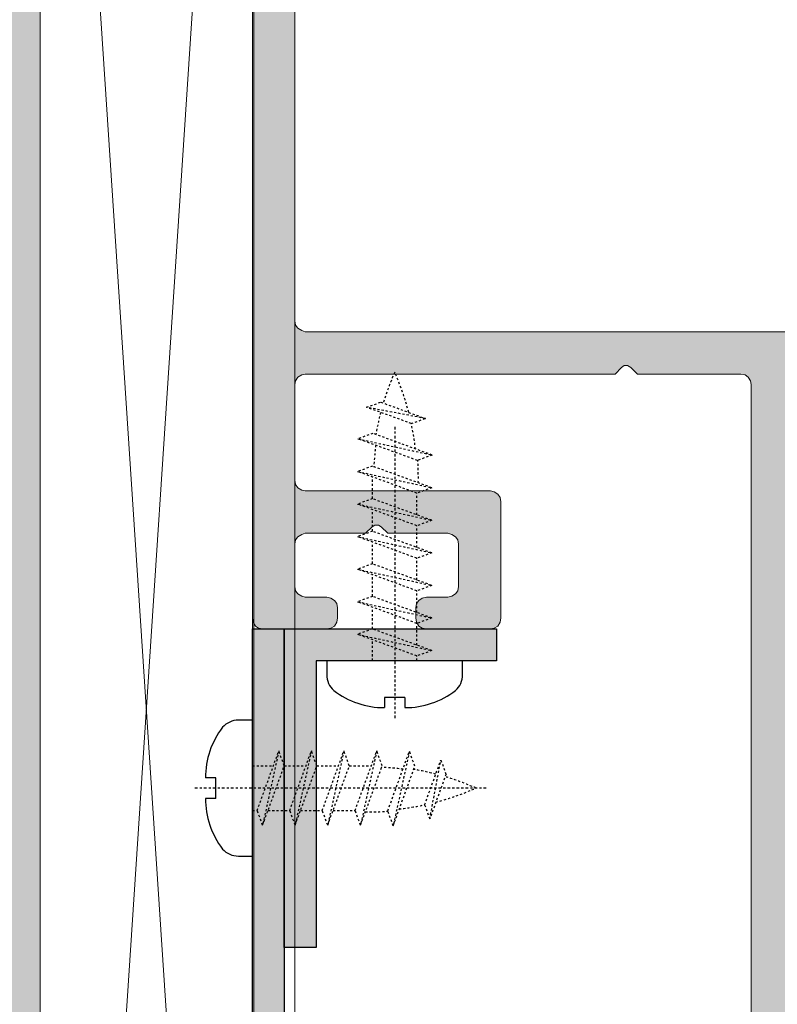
# Model space of a CAD drawing. Header units: millimetres. Extents: x -226731 to 126254, y -16359 to 60195.
# Tile 109 of 256: x -159010 to -158974, y 10585 to 10631. Entities that reach past the tile are written whole.
import ezdxf

# ---------------------------------------------------------------- set-up
doc = ezdxf.new("R2010")
doc.units = ezdxf.units.MM
doc.header["$LTSCALE"] = 0.1
doc.header["$MEASUREMENT"] = 0
doc.linetypes.add('CENTER', pattern=[2, 1.25, -0.25, 0.25, -0.25])
doc.linetypes.add('HIDDEN', pattern=[0.375, 0.25, -0.125])
for name, color, linetype, lineweight in [('01. Aluminium (Main Structure)', 6, 'Continuous', 5), ('0_CCE_ FF_SIDE WALL SPRINKLER', 6, 'Continuous', 0), ('1. Profile', 6, 'Continuous', 30), ('3_Hatch', 8, 'Continuous', 0), ('COLUMN', 5, 'Continuous', 0), ('PLY', 8, 'Continuous', 0), ('SPRINKLER COVERAGE AREA', 1, 'Continuous', 9)]:
    doc.layers.add(name, color=color, linetype=linetype, lineweight=lineweight)
for name, color, linetype in [('CENTER LINE', 8, 'CENTER'), ('FIRE FIGHTING SERVICES', 5, 'Continuous'), ('HARDWARES', 7, 'Continuous')]:
    doc.layers.add(name, color=color, linetype=linetype)
doc.layers.add('Glass in Section', color=7, linetype='Continuous', true_color=0x3affff)

# ---------------------------------------------------------------- blocks, each defined once
blk = doc.blocks.new('*U425')
at = {"layer": '3_Hatch'}
h = blk.add_hatch(color=8, dxfattribs=at)
h.dxf.hatch_style = 1
h.paths.add_polyline_path([(-4.223506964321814, 77.47590982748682), (-3.912497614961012, 77.78691917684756), (-3.912497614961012, 81.75436177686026), (-4.498231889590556, 82.77861923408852), (-4.498231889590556, 116.9740971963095), (-4.461947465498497, 117.1565560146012), (-4.352057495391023, 117.3213909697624), (-4.205883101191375, 117.4312809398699), (-4.004763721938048, 117.467565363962), (4.004763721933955, 117.467565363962), (4.188259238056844, 117.4312809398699), (4.35205749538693, 117.3213909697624), (4.461947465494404, 117.1565560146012), (4.516892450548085, 116.9740971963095), (4.516892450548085, 82.77861923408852), (3.894873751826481, 81.75436177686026), (3.894873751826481, 77.78691917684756), (4.205883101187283, 77.47590982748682), (4.297112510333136, 77.32973543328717), (4.297112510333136, 77.18356103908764), (4.205883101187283, 77.03738664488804), (3.894873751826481, 76.74400115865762), (3.894873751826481, 72.77655855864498), (4.516892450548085, 71.75230110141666), (4.516892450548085, 65.75396745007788), (4.461947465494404, 65.57150863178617), (4.35205749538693, 65.40667367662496), (4.188259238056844, 65.29678370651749), (4.004763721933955, 65.26049928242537), (-4.004763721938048, 65.26049928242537), (-4.205883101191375, 65.29678370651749), (-4.352057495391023, 65.40667367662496), (-4.461947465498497, 65.57150863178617), (-4.498231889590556, 65.75396745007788), (-4.498231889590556, 71.75230110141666), (-3.912497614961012, 72.77655855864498), (-3.912497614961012, 76.74400115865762), (-4.223506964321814, 77.03738664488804), (-4.278451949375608, 77.18356103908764), (-4.278451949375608, 77.32973543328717)], flags=16)
h.paths.add_polyline_path([(10.03938179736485, 65.44399479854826), (9.984436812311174, 65.26049928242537), (9.965776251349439, 65.07804046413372), (9.856922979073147, 64.91320550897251), (9.692088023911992, 64.80331553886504), (9.509629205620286, 64.76703111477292), (7.003930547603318, 64.76703111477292), (6.821471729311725, 64.80331553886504), (6.637976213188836, 64.91320550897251), (6.528086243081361, 65.07804046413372), (6.510462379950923, 65.26049928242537), (6.510462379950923, 116.9740971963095), (6.528086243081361, 117.1565560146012), (6.637976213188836, 117.3213909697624), (6.821471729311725, 117.4312809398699), (7.003930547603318, 117.467565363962), (11.88677733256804, 117.467565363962), (12.17912612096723, 117.7785747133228), (12.32530051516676, 117.8698041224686), (12.47147490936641, 117.8698041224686), (12.59898874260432, 117.7785747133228), (12.92865865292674, 117.467565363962), (27.50255676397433, 117.467565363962), (27.68605228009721, 117.4312809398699), (27.86851109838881, 117.3213909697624), (27.95974050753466, 117.1565560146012), (27.99602493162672, 116.9740971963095), (27.99602493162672, 112.475865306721), (27.95974050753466, 112.2747459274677), (27.86851109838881, 112.1099109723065), (27.68605228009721, 112.000021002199), (27.50255676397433, 111.9637365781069), (18.81710233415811, 111.9637365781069), (18.61598295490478, 111.9274521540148), (18.45114799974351, 111.8175621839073), (18.34125802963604, 111.6527272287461), (18.30497360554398, 111.4516078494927), (18.30497360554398, 105.9840634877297), (18.34125802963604, 105.7829441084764), (18.45114799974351, 105.6004852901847), (18.61598295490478, 105.5082191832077), (18.81710233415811, 105.4719347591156), (21.79760859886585, 105.4719347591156), (21.99872797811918, 105.5082191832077), (22.16356293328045, 105.6004852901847), (22.27241620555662, 105.7829441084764), (22.29107676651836, 105.9840634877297), (22.29107676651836, 106.4599077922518), (22.27241620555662, 106.6610271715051), (22.16356293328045, 106.8072015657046), (21.99872797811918, 106.9170915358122), (21.79760859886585, 106.9709998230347), (20.80963556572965, 106.9709998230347), (20.60851618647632, 107.008320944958), (20.46234179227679, 107.1182109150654), (20.35245182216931, 107.264385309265), (20.29750683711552, 107.4655046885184), (20.29750683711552, 109.45803792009), (20.35245182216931, 109.6591572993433), (20.46234179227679, 109.8053316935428), (20.60851618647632, 109.9152216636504), (20.80963556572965, 109.9701666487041), (23.64396743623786, 109.9701666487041), (23.93735292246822, 110.2811759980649), (24.08352731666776, 110.3547815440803), (24.2297017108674, 110.3547815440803), (24.35721554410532, 110.2811759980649), (24.68688545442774, 109.9701666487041), (27.50255676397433, 109.9701666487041), (27.68605228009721, 109.9152216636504), (27.86851109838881, 109.8053316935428), (27.95974050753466, 109.6591572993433), (27.99602493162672, 109.45803792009), (27.99602493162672, 107.4655046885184), (27.95974050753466, 107.264385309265), (27.86851109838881, 107.1182109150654), (27.68605228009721, 107.008320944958), (27.50255676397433, 106.9709998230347), (26.51562042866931, 106.9709998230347), (26.31450104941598, 106.9170915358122), (26.16832665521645, 106.8072015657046), (26.05843668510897, 106.6610271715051), (26.00349170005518, 106.4599077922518), (26.00349170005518, 105.9840634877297), (26.05843668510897, 105.7829441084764), (26.16832665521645, 105.6004852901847), (26.31450104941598, 105.5082191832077), (26.51562042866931, 105.4719347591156), (29.51375055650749, 105.4719347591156), (29.69724607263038, 105.5082191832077), (29.86208102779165, 105.6004852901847), (29.97093430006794, 105.7829441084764), (29.98959486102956, 105.9840634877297), (29.97093430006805, 200.4655619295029), (29.86208102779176, 200.6490574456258), (29.77966355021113, 200.7040024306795), (29.69724607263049, 200.7589474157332), (29.60549831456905, 200.7677593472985), (29.5137505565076, 200.7765712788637), (-29.51375055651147, 200.7765712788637), (-29.7148699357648, 200.7589474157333), (-29.86104432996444, 200.6490574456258), (-29.97093430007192, 200.4655619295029), (-30.00721872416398, 200.3017636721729), (-30.00721872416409, 105.9840634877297), (-29.97093430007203, 105.7829441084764), (-29.86104432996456, 105.6004852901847), (-29.71486993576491, 105.5082191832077), (-29.51375055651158, 105.4719347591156), (-26.4959231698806, 105.4719347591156), (-26.31346435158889, 105.5082191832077), (-26.14862939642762, 105.6004852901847), (-26.03873942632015, 105.7829441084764), (-26.00245500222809, 105.9840634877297), (-26.00245500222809, 106.4599077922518), (-26.03873942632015, 106.6610271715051), (-26.14862939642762, 106.8072015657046), (-26.31346435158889, 106.9170915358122), (-26.4959231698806, 106.9709998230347), (-27.52018062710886, 106.9709998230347), (-27.68501558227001, 107.008320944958), (-27.86747440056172, 107.1182109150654), (-27.97736437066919, 107.264385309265), (-28.01364879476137, 107.4655046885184), (-28.01364879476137, 109.45803792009), (-27.97736437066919, 109.6591572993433), (-27.86747440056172, 109.8053316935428), (-27.68501558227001, 109.9152216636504), (-27.52018062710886, 109.9701666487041), (-24.68584875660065, 109.9701666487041), (-24.37483940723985, 110.2811759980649), (-24.24732557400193, 110.3547815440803), (-24.06383005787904, 110.3547815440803), (-23.93631622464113, 110.2811759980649), (-23.62530687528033, 109.9701666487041), (-20.80963556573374, 109.9701666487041), (-20.60851618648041, 109.9152216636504), (-20.44368123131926, 109.8053316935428), (-20.33379126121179, 109.6591572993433), (-20.29750683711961, 109.45803792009), (-20.29750683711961, 107.4655046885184), (-20.33379126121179, 107.264385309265), (-20.44368123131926, 107.1182109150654), (-20.60851618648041, 107.008320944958), (-20.80963556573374, 106.9709998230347), (-21.81523246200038, 106.9709998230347), (-22.01635184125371, 106.9170915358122), (-22.16252623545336, 106.8072015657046), (-22.27241620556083, 106.6610271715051), (-22.30870062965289, 106.4599077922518), (-22.30870062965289, 105.9840634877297), (-22.27241620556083, 105.7829441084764), (-22.16252623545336, 105.6004852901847), (-22.01635184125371, 105.5082191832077), (-21.81523246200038, 105.4719347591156), (-18.79740507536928, 105.4719347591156), (-18.61494625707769, 105.5082191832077), (-18.45011130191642, 105.6004852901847), (-18.34125802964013, 105.7829441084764), (-18.30393690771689, 105.9840634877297), (-18.30393690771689, 111.4516078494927), (-18.34125802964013, 111.6527272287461), (-18.45011130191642, 111.8175621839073), (-18.61494625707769, 111.9274521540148), (-18.79740507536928, 111.9637365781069), (-27.52018062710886, 111.9637365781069), (-27.68501558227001, 112.000021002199), (-27.86747440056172, 112.1099109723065), (-27.97736437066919, 112.2747459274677), (-28.01364879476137, 112.475865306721), (-28.01364879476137, 116.9740971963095), (-27.97736437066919, 117.1565560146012), (-27.86747440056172, 117.3213909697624), (-27.68501558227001, 117.4312809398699), (-27.52018062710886, 117.467565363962), (-12.92762195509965, 117.467565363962), (-12.61764930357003, 117.7785747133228), (-12.48909877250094, 117.8698041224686), (-12.3429243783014, 117.8698041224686), (-12.17808942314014, 117.7785747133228), (-11.86708007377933, 117.467565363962), (-7.002893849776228, 117.467565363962), (-6.801774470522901, 117.4312809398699), (-6.655600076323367, 117.3213909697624), (-6.545710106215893, 117.1565560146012), (-6.509425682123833, 116.9740971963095), (-6.509425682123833, 65.26049928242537), (-6.545710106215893, 65.07804046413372), (-6.655600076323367, 64.91320550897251), (-6.801774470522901, 64.80331553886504), (-7.002893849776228, 64.76703111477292), (-9.508592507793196, 64.76703111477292), (-9.709711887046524, 64.80331553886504), (-9.855886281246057, 64.91320550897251), (-9.965776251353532, 65.07804046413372), (-10.0020606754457, 65.26049928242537), (-10.03834509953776, 65.44399479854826), (-10.14823506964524, 65.62645361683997), (-10.31307002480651, 65.73634358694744), (-10.4955288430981, 65.75396745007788), (-11.50216243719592, 65.75396745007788), (-11.70328181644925, 65.73634358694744), (-11.8494562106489, 65.62645361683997), (-11.95934618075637, 65.44399479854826), (-12.01325446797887, 65.26049928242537), (-12.01325446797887, 63.24930548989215), (-11.95934618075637, 63.06580997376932), (-11.8494562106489, 62.90201171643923), (-11.70328181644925, 62.79212174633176), (-11.50216243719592, 62.77346118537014), (-0.5297525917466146, 62.77346118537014), (-0.201119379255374, 63.06580997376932), (-0.07256884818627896, 63.13941551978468), (0.07360554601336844, 63.13941551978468), (0.2197799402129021, 63.06580997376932), (0.5121287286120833, 62.77346118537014), (11.50216243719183, 62.77346118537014), (11.68565795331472, 62.79212174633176), (11.8494562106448, 62.90201171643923), (11.95934618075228, 63.06580997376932), (12.01429116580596, 63.24930548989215), (12.01429116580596, 65.26049928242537), (11.95934618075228, 65.44399479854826), (11.8494562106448, 65.62645361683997), (11.68565795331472, 65.73634358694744), (11.50216243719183, 65.75396745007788), (10.4965655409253, 65.75396745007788), (10.29544616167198, 65.73634358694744), (10.14927176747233, 65.62645361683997)])
h.paths.add_polyline_path([(27.99602493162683, 197.2839362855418), (27.95974050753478, 197.4674318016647), (27.86851109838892, 197.6498906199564), (27.68605228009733, 197.7597805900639), (27.50255676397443, 197.7960650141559), (-27.52018062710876, 197.796065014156), (-27.6850155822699, 197.7597805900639), (-27.8674744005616, 197.6498906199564), (-27.97736437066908, 197.4674318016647), (-28.01364879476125, 197.2839362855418), (-28.01364879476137, 119.9732640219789), (-27.97736437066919, 119.7721446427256), (-27.86747440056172, 119.625970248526), (-27.68501558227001, 119.5160802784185), (-27.52018062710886, 119.4611352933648), (27.50255676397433, 119.4611352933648), (27.68605228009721, 119.5160802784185), (27.86851109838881, 119.625970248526), (27.95974050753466, 119.7721446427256), (27.99602493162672, 119.9732640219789)], flags=16)
h = blk.add_hatch(color=8, dxfattribs=at)
h.dxf.hatch_style = 1
edge = h.paths.add_edge_path()
edge.add_line((-28.50721872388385, 105.4719347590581), (-28.50721872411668, 2.999999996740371))
edge.add_arc((-27.00721872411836, 2.999999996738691), 1.49999999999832, 180, 270.0000000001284)
edge.add_line((-27.00721872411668, 1.499999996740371), (-10.48276726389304, 1.499999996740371))
edge.add_arc((-10.48276726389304, 2.999999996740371), 1.5, 270, 360)
edge.add_line((-8.982767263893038, 2.999999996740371), (-8.982767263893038, 59.77346118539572))
edge.add_arc((-5.982767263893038, 59.77346118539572), 3, 90, 180, ccw=False)
edge.add_line((-5.982767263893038, 62.77346118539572), (7.482767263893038, 62.77346118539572))
edge.add_line((7.482767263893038, 62.77346118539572), (7.482767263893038, 61.27346118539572))
edge.add_line((7.482767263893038, 61.27346118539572), (-5.982767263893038, 61.27346118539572))
edge.add_arc((-5.982767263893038, 59.77346118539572), 1.5, 90, 180)
edge.add_line((-7.482767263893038, 59.77346118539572), (-7.482767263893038, 2.999999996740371))
edge.add_arc((-10.48276726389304, 2.999999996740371), 3, 270, 360, ccw=False)
edge.add_line((-10.48276726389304, -3.259629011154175e-09), (-27.00721872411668, -3.259629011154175e-09))
edge.add_arc((-27.00721872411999, 2.99999999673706), 2.999999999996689, 179.9999999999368, 270.0000000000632, ccw=False)
edge.add_line((-30.00721872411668, 2.999999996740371), (-30.00721872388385, 105.4719347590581))
edge.add_line((-30.00721872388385, 105.4719347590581), (-28.50721872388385, 105.4719347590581))
h = blk.add_hatch(color=8, dxfattribs=at)
h.dxf.hatch_style = 1
h.paths.add_polyline_path([(-28.50721872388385, 90.47193475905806), (-28.50721872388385, 105.4719347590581), (-18.50721872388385, 105.4719347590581), (-18.50721872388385, 103.9719347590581), (-27.00721872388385, 103.9719347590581), (-27.00721872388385, 90.47193475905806)])
at = {"layer": '01. Aluminium (Main Structure)', "color": 8, "linetype": 'ByBlock'}
for p, q in [((-30.00721872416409, 105.9840634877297), (-30.00721872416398, 200.3017636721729)), ((-28.01364879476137, 119.9732640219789), (-28.01364879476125, 197.2839362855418)), ((-27.97736437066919, 119.7721446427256), (-28.01364879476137, 119.9732640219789)), ((-27.86747440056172, 119.625970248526), (-27.97736437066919, 119.7721446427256)), ((-27.68501558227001, 119.5160802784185), (-27.86747440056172, 119.625970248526)), ((-27.52018062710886, 119.4611352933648), (-27.68501558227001, 119.5160802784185)), ((27.50255676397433, 119.4611352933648), (-27.52018062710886, 119.4611352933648)), ((-12.92762195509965, 117.467565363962), (-12.61764930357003, 117.7785747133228)), ((-12.61764930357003, 117.7785747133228), (-12.48909877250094, 117.8698041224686)), ((-12.48909877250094, 117.8698041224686), (-12.3429243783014, 117.8698041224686)), ((-12.3429243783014, 117.8698041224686), (-12.17808942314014, 117.7785747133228)), ((-12.17808942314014, 117.7785747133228), (-11.86708007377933, 117.467565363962)), ((-27.97736437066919, 117.1565560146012), (-27.86747440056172, 117.3213909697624)), ((-27.86747440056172, 117.3213909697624), (-27.68501558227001, 117.4312809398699)), ((-27.68501558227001, 117.4312809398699), (-27.52018062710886, 117.467565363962)), ((-27.52018062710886, 117.467565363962), (-12.92762195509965, 117.467565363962)), ((-11.86708007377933, 117.467565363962), (-7.002893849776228, 117.467565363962)), ((-7.002893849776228, 117.467565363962), (-6.801774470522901, 117.4312809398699)), ((-6.801774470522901, 117.4312809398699), (-6.655600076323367, 117.3213909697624)), ((-6.655600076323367, 117.3213909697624), (-6.545710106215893, 117.1565560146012)), ((-28.01364879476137, 116.9740971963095), (-27.97736437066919, 117.1565560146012)), ((-28.01364879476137, 112.475865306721), (-28.01364879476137, 116.9740971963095)), ((-6.545710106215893, 117.1565560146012), (-6.509425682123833, 116.9740971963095)), ((-6.509425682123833, 116.9740971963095), (-6.509425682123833, 65.26049928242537)), ((-27.97736437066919, 112.2747459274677), (-28.01364879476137, 112.475865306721)), ((-27.86747440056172, 112.1099109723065), (-27.97736437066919, 112.2747459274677)), ((-27.68501558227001, 112.000021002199), (-27.86747440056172, 112.1099109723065)), ((-27.52018062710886, 111.9637365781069), (-27.68501558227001, 112.000021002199)), ((-18.79740507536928, 111.9637365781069), (-27.52018062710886, 111.9637365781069)), ((-18.79740507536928, 111.9637365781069), (-18.61494625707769, 111.9274521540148)), ((-18.61494625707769, 111.9274521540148), (-18.45011130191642, 111.8175621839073)), ((-18.45011130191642, 111.8175621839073), (-18.34125802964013, 111.6527272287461)), ((-18.34125802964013, 111.6527272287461), (-18.30393690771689, 111.4516078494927)), ((-18.30393690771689, 111.4516078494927), (-18.30393690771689, 105.9840634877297)), ((-24.37483940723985, 110.2811759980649), (-24.24732557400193, 110.3547815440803)), ((-24.24732557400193, 110.3547815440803), (-24.06383005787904, 110.3547815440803)), ((-24.06383005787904, 110.3547815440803), (-23.93631622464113, 110.2811759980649)), ((-27.86747440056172, 109.8053316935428), (-27.68501558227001, 109.9152216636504)), ((-27.68501558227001, 109.9152216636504), (-27.52018062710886, 109.9701666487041)), ((-27.52018062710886, 109.9701666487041), (-24.68584875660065, 109.9701666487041)), ((-24.68584875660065, 109.9701666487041), (-24.37483940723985, 110.2811759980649)), ((-23.93631622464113, 110.2811759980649), (-23.62530687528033, 109.9701666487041)), ((-23.62530687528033, 109.9701666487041), (-20.80963556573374, 109.9701666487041)), ((-20.80963556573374, 109.9701666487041), (-20.60851618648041, 109.9152216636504)), ((-20.60851618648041, 109.9152216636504), (-20.44368123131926, 109.8053316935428)), ((-28.01364879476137, 109.45803792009), (-27.97736437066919, 109.6591572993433)), ((-28.01364879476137, 107.4655046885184), (-28.01364879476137, 109.45803792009)), ((-27.97736437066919, 109.6591572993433), (-27.86747440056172, 109.8053316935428)), ((-20.44368123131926, 109.8053316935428), (-20.33379126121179, 109.6591572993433)), ((-20.33379126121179, 109.6591572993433), (-20.29750683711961, 109.45803792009)), ((-20.29750683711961, 109.45803792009), (-20.29750683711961, 107.4655046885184)), ((-27.97736437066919, 107.264385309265), (-28.01364879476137, 107.4655046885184)), ((-27.86747440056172, 107.1182109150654), (-27.97736437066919, 107.264385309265)), ((-27.68501558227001, 107.008320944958), (-27.86747440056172, 107.1182109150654)), ((-20.44368123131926, 107.1182109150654), (-20.60851618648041, 107.008320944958)), ((-20.33379126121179, 107.264385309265), (-20.44368123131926, 107.1182109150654)), ((-20.29750683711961, 107.4655046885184), (-20.33379126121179, 107.264385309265)), ((-27.52018062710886, 106.9709998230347), (-27.68501558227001, 107.008320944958)), ((-26.4959231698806, 106.9709998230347), (-27.52018062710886, 106.9709998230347)), ((-26.4959231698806, 106.9709998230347), (-26.31346435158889, 106.9170915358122)), ((-26.31346435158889, 106.9170915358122), (-26.14862939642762, 106.8072015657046)), ((-26.14862939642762, 106.8072015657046), (-26.03873942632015, 106.6610271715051)), ((-26.03873942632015, 106.6610271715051), (-26.00245500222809, 106.4599077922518)), ((-22.30870062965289, 106.4599077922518), (-22.27241620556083, 106.6610271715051)), ((-22.27241620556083, 106.6610271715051), (-22.16252623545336, 106.8072015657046)), ((-22.16252623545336, 106.8072015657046), (-22.01635184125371, 106.9170915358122)), ((-22.01635184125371, 106.9170915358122), (-21.81523246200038, 106.9709998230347)), ((-20.80963556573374, 106.9709998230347), (-21.81523246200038, 106.9709998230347)), ((-20.60851618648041, 107.008320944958), (-20.80963556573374, 106.9709998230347)), ((-26.00245500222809, 106.4599077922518), (-26.00245500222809, 105.9840634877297)), ((-22.30870062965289, 106.4599077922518), (-22.30870062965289, 105.9840634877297)), ((-29.97093430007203, 105.7829441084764), (-30.00721872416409, 105.9840634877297)), ((-29.86104432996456, 105.6004852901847), (-29.97093430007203, 105.7829441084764)), ((-26.03873942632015, 105.7829441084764), (-26.14862939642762, 105.6004852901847)), ((-26.00245500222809, 105.9840634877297), (-26.03873942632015, 105.7829441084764)), ((-22.27241620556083, 105.7829441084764), (-22.30870062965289, 105.9840634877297)), ((-22.16252623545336, 105.6004852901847), (-22.27241620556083, 105.7829441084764)), ((-18.34125802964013, 105.7829441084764), (-18.45011130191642, 105.6004852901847)), ((-18.30393690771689, 105.9840634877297), (-18.34125802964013, 105.7829441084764)), ((-29.71486993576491, 105.5082191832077), (-29.86104432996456, 105.6004852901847)), ((-29.51375055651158, 105.4719347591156), (-29.71486993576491, 105.5082191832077)), ((-26.4959231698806, 105.4719347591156), (-29.51375055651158, 105.4719347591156)), ((-26.31346435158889, 105.5082191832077), (-26.4959231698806, 105.4719347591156)), ((-26.14862939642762, 105.6004852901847), (-26.31346435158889, 105.5082191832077)), ((-22.01635184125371, 105.5082191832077), (-22.16252623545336, 105.6004852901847)), ((-21.81523246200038, 105.4719347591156), (-22.01635184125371, 105.5082191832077)), ((-18.79740507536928, 105.4719347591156), (-21.81523246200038, 105.4719347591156)), ((-18.61494625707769, 105.5082191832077), (-18.79740507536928, 105.4719347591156)), ((-18.45011130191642, 105.6004852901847), (-18.61494625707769, 105.5082191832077))]:
    blk.add_line(p, q, dxfattribs=at)
at = {"layer": '1. Profile', "color": 8, "linetype": 'ByBlock'}
for p, q in [((-28.50721872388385, 90.47193475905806), (-28.50721872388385, 105.4719347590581)), ((-28.50721872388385, 105.4719347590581), (-18.50721872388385, 105.4719347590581)), ((-18.50721872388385, 105.4719347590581), (-18.50721872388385, 103.9719347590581)), ((-18.50721872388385, 103.9719347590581), (-27.00721872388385, 103.9719347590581)), ((-27.00721872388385, 103.9719347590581), (-27.00721872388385, 90.47193475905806)), ((-27.00721872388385, 90.47193475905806), (-28.50721872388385, 90.47193475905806))]:
    blk.add_line(p, q, dxfattribs=at)
at = {"layer": '3_Hatch', "color": 8}
for p, q in [((-40.00721872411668, 177.6114642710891), (-40.00721872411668, 25.69029939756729)), ((-40.00721872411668, 25.69029939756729), (-30.00721872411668, 177.6114642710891)), ((-40.00721872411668, 177.6114642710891), (-30.00721872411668, 25.69029939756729)), ((-30.00721872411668, 25.69029939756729), (-30.00721872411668, 177.6114642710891))]:
    blk.add_line(p, q, dxfattribs=at)
at = {"layer": 'CENTER LINE', "color": 8, "linetype": 'CENTER'}
for p, q in [((-23.30721872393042, 114.9864488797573), (-23.30721872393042, 101.2641224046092)), ((-18.99270460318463, 97.97193475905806), (-32.71503107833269, 97.97193475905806))]:
    blk.add_line(p, q, dxfattribs=at)
at = {"layer": 'Glass in Section', "color": 8}
for p, q in [((-30.00721872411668, 2.999999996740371), (-30.00721872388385, 105.4719347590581)), ((-30.00721872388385, 105.4719347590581), (-28.50721872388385, 105.4719347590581)), ((-28.50721872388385, 105.4719347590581), (-28.50721872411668, 2.999999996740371))]:
    blk.add_line(p, q, dxfattribs=at)
at = {"layer": 'HARDWARES', "color": 8, "linetype": 'HIDDEN'}
for p, q in [((-24.62820622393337, 115.9021520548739), (-23.96434372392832, 116.1437395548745)), ((-21.85874372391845, 115.3774145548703), (-24.62820622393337, 115.9021520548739)), ((-22.52251872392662, 115.1357395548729), (-24.62820622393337, 115.9021520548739)), ((-23.96434372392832, 116.1437395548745), (-21.85874372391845, 115.3774145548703)), ((-22.52251872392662, 115.1357395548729), (-21.85874372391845, 115.3774145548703)), ((-24.35721872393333, 111.6010597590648), (-24.35721872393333, 112.6244816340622)), ((-22.25721872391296, 110.8366597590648), (-22.25721872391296, 111.8601472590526)), ((-24.35721872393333, 110.068059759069), (-24.35721872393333, 111.0914816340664)), ((-22.25721872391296, 109.303659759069), (-22.25721872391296, 110.3271472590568)), ((-24.35721872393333, 108.5350597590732), (-24.35721872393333, 109.5584816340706)), ((-22.25721872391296, 107.7706597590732), (-22.25721872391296, 108.794147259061)), ((-24.35721872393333, 107.0020597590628), (-24.35721872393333, 108.0254816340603)), ((-22.25721872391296, 106.2376597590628), (-22.25721872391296, 107.2611472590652)), ((-24.35721872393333, 105.4690597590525), (-24.35721872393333, 106.4924816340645)), ((-22.25721872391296, 104.7046597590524), (-22.25721872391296, 105.7281472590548)), ((-22.25721872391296, 103.9719347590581), (-22.25721872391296, 104.195147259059)), ((-21.89591392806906, 97.18723475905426), (-21.12950142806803, 99.29292225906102)), ((-21.65423892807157, 96.52345975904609), (-21.12950142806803, 99.29292225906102)), ((-21.12950142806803, 99.29292225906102), (-20.88791392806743, 98.62905975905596)), ((-28.51009372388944, 99.02193475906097), (-27.48667184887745, 99.02193475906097)), ((-26.97709372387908, 99.02193475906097), (-25.95367184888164, 99.02193475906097)), ((-25.44409372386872, 99.02193475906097), (-24.42067184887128, 99.02193475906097)), ((-20.88791392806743, 98.62905975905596), (-21.65423892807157, 96.52345975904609)), ((-30.00721872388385, 96.9219347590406), (-29.7840062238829, 96.9219347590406)), ((-29.27449372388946, 96.9219347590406), (-28.25100622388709, 96.9219347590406)), ((-27.7414937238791, 96.9219347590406), (-26.71800622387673, 96.9219347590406)), ((-26.20849372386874, 96.9219347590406), (-25.18500622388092, 96.9219347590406)), ((-21.89591392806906, 97.18723475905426), (-21.65423892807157, 96.52345975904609))]:
    blk.add_line(p, q, dxfattribs=at)
at = {"layer": 'HARDWARES', "color": 8}
for p, q in [((-20.10721872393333, 103.9719347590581), (-26.5072187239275, 103.9719347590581)), ((-26.5072187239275, 103.9719347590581), (-26.5072187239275, 103.5552680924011)), ((-20.10721872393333, 103.5552680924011), (-20.10721872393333, 103.9719347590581)), ((-30.00721872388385, 101.1719347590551), (-30.42388539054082, 101.1719347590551)), ((-30.00721872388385, 94.77193475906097), (-30.00721872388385, 101.1719347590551)), ((-30.42388539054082, 94.77193475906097), (-30.00721872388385, 94.77193475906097))]:
    blk.add_line(p, q, dxfattribs=at)
at = {"layer": 'HARDWARES', "color": 8, "linetype": 'Continuous'}
for p, q in [((-20.10721872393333, 103.9719347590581), (-26.5072187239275, 103.9719347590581)), ((-26.5072187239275, 103.9719347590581), (-26.5072187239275, 103.3127453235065)), ((-20.10721872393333, 103.312745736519), (-20.10721872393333, 103.9719347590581)), ((-22.82529072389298, 102.2460504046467), (-23.78914672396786, 102.2460504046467)), ((-23.78914672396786, 102.2460504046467), (-23.78914672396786, 101.7641224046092)), ((-22.82529072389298, 102.2460504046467), (-22.82529072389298, 101.7641224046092)), ((-30.00721872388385, 101.1719347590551), (-30.66640815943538, 101.1719347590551)), ((-30.00721872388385, 94.77193475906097), (-30.00721872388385, 101.1719347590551)), ((-31.73310307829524, 98.4538627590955), (-32.21503107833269, 98.4538627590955)), ((-31.73310307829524, 97.49000675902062), (-31.73310307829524, 98.4538627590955)), ((-31.73310307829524, 97.49000675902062), (-32.21503107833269, 97.49000675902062)), ((-30.66640774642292, 94.77193475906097), (-30.00721872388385, 94.77193475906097))]:
    blk.add_line(p, q, dxfattribs=at)
at = {"layer": 'HARDWARES', "color": 8, "linetype": 'HIDDEN'}
for points in [[(-21.53676227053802, 113.6549690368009), (-22.23676227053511, 113.4001690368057), (-25.03676227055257, 114.419281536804), (-21.53676227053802, 113.6549690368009), (-24.33676227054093, 114.6740815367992), (-25.03676227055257, 114.419281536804)], [(-21.55721872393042, 112.1149003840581), (-22.25721872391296, 111.8601003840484), (-25.05721872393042, 112.8792128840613), (-21.55721872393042, 112.1149003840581), (-24.35721872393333, 113.134012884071), (-25.05721872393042, 112.8792128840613)], [(-21.55721872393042, 110.581947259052), (-22.25721872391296, 110.3271472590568), (-25.05721872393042, 111.3462597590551), (-21.55721872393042, 110.581947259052), (-24.35721872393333, 111.6010597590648), (-25.05721872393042, 111.3462597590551)], [(-21.55721872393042, 109.0489472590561), (-22.25721872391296, 108.794147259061), (-25.05721872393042, 109.8132597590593), (-21.55721872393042, 109.0489472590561), (-24.35721872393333, 110.068059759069), (-25.05721872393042, 109.8132597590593)], [(-21.55721872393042, 107.5159472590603), (-22.25721872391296, 107.2611472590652), (-25.05721872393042, 108.2802597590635), (-21.55721872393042, 107.5159472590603), (-24.35721872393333, 108.5350597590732), (-25.05721872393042, 108.2802597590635)], [(-21.55721872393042, 105.9829472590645), (-22.25721872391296, 105.7281472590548), (-25.05721872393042, 106.7472597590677), (-21.55721872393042, 105.9829472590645), (-24.35721872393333, 107.0020597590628), (-25.05721872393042, 106.7472597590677)], [(-21.55721872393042, 104.4499472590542), (-22.25721872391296, 104.195147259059), (-25.05721872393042, 105.2142597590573), (-21.55721872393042, 104.4499472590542), (-24.35721872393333, 105.469059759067), (-25.05721872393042, 105.2142597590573)], [(-24.35721872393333, 103.9719347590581), (-24.35721872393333, 104.9594816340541)], [(-29.52920622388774, 96.22193475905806), (-29.7840062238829, 96.9219347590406), (-28.7648937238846, 99.72193475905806), (-29.52920622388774, 96.22193475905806), (-28.51009372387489, 99.02193475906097), (-28.7648937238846, 99.72193475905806)], [(-27.99620622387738, 96.22193475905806), (-28.25100622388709, 96.9219347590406), (-27.23189372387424, 99.72193475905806), (-27.99620622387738, 96.22193475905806), (-26.97709372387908, 99.02193475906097), (-27.23189372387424, 99.72193475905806)], [(-26.46320622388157, 96.22193475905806), (-26.71800622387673, 96.9219347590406), (-25.69889372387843, 99.72193475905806), (-26.46320622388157, 96.22193475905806), (-25.44409372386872, 99.02193475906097), (-25.69889372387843, 99.72193475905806)], [(-24.91675309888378, 96.22193475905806), (-25.17155309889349, 96.9219347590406), (-24.15244059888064, 99.72193475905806), (-24.91675309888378, 96.22193475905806), (-23.89764059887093, 99.02193475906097), (-24.15244059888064, 99.72193475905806)], [(-23.37668444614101, 96.20147830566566), (-23.63148444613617, 96.90147830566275), (-22.61237194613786, 99.70147830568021), (-23.37668444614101, 96.20147830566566), (-22.35757194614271, 99.00147830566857), (-22.61237194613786, 99.70147830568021)], [(-30.00721872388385, 99.02193475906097), (-29.01967184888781, 99.02193475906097)]]:
    blk.add_lwpolyline(points, dxfattribs=at)
for centre, radius, start, end in [((-12.11593591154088, 112.5829440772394), 12.24501219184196, 156.0565194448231, 163.3068709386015), ((-34.49850153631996, 112.5829440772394), 12.2450121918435, 14.5756999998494, 23.94348055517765), ((-12.11593591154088, 112.5829440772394), 12.24501219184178, 165.4378277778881, 170.4205138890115), ((-34.49850153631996, 112.5829440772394), 12.2450121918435, 6.318463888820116, 12.03318888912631), ((-12.05391695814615, 112.572698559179), 12.24501219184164, 172.7073828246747, 177.4919924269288), ((-34.43648258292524, 112.572698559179), 12.2450121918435, 358.9415717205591, 3.903930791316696), ((-24.45895492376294, 86.71863299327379), 12.24501219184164, 82.70738282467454, 87.49199242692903), ((-24.44870940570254, 86.78065194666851), 12.24501219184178, 75.43782777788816, 80.42051388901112), ((-24.44870940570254, 86.78065194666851), 12.24501219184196, 66.05651944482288, 73.30687093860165), ((-24.44870940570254, 109.1632175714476), 12.2450121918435, 284.5756999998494, 293.9434805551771), ((-24.44870940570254, 109.1632175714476), 12.2450121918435, 276.3184638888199, 282.0331888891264), ((-24.45895492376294, 109.1011986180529), 12.2450121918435, 268.941571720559, 273.9039307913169)]:
    blk.add_arc(centre, radius, start, end, dxfattribs=at)
at = {"layer": 'HARDWARES', "color": 8, "linetype": 'Continuous'}
for centre, radius, start, end in [((-25.50721872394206, 103.3127453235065), 1, 180, 228.262396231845), ((-21.10721872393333, 103.312745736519), 1, 311.7376088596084, 0), ((-23.81905608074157, 105.6175453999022), 3.853488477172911, 232.3493992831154, 270.444709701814), ((-22.79538140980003, 105.6175454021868), 3.853488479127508, 269.5552909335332, 307.6506065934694), ((-30.66640815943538, 100.1719347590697), 1, 90, 138.2623962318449), ((-28.36160808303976, 98.48377211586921), 3.853488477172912, 142.3493992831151, 180.4447097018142), ((-28.36160808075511, 97.46009744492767), 3.853488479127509, 179.5552909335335, 217.6506065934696), ((-30.66640774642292, 95.77193475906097), 1, 221.7376088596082, 270)]:
    blk.add_arc(centre, radius, start, end, dxfattribs=at)
blk = doc.blocks.new('A$C24A0312C')
at = {"layer": 'COLUMN', "linetype": 'Continuous'}
h = blk.add_hatch(color=8, dxfattribs=at)
h.dxf.hatch_style = 1
h.paths.add_polyline_path([(-99.99999979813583, 100.0000000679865), (100.0000002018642, 100.0000000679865), (100.0000002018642, -99.99999993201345), (-99.99999979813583, -99.99999993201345)])
h.paths.add_polyline_path([(94.00000020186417, 94.00000006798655), (-93.99999979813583, 94.00000006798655), (-93.99999979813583, -93.99999993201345), (94.00000020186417, -93.99999993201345)], flags=16)
at = {"layer": 'COLUMN', "color": 8, "linetype": 'Continuous'}
blk.add_lwpolyline([(100.0000002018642, 100.0000000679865), (-99.99999979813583, 100.0000000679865), (-99.99999979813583, -99.99999993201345), (100.0000002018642, -99.99999993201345)], close=True, dxfattribs=at)
blk = doc.blocks.new('A$C2AD535C3')
at = {"layer": 'SPRINKLER COVERAGE AREA', "color": 1}
blk.add_circle((-3.056754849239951e-12, -4.617106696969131e-12), 2500, dxfattribs=at)
blk = doc.blocks.new('G$C3584CA52')
at = {"layer": '0_CCE_ FF_SIDE WALL SPRINKLER', "color": 240, "xscale": -0.6, "yscale": 0.6, "zscale": 0.6}
for p in [(2806.02411697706, -9258.999999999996), (5355.332060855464, -9258.999999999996)]:
    blk.add_blockref('A$C2AD535C3', p, dxfattribs=at)

msp = doc.modelspace()

# ---------------------------------------------------------------- linework, layer by layer
at = {"layer": 'PLY', "color": 8}
msp.add_lwpolyline([(-159220.6920728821, 10711.62758247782), (-158996.6920728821, 10711.62758247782), (-158996.6920728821, 10287.62758247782), (-159220.6920728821, 10287.62758247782)], close=True, dxfattribs=at)
at = {"layer": 'PLY'}
msp.add_lwpolyline([(-159222.6211799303, 10711.09980790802), (-158998.6211799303, 10711.09980790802), (-158998.6211799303, 10287.09980790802), (-159222.6211799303, 10287.09980790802)], close=True, dxfattribs=at)
at = {"layer": 'PLY', "color": 8}
msp.add_lwpolyline([(-159208.6920728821, 10699.62758247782), (-159008.6920728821, 10699.62758247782), (-159008.6920728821, 10299.62758247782), (-159208.6920728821, 10299.62758247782), (-159208.6920728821, 10699.62758247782)], dxfattribs=at)

# ---------------------------------------------------------------- block references
at = {"layer": '3_Hatch', "color": 8}
msp.add_blockref('*U425', (-158968.6848555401, 10497.02365013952), dxfattribs=at)
msp.add_blockref('*U425', (-158968.6848555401, 10497.02365013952), dxfattribs=at)
at = {"layer": 'COLUMN', "color": 8, "linetype": 'Continuous'}
msp.add_blockref('A$C24A0312C', (-159108.692073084, 10599.62758240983), dxfattribs=at)
at = {"layer": 'FIRE FIGHTING SERVICES'}
msp.add_blockref('G$C3584CA52', (-163018.3320608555, 21220.5), dxfattribs=at)

doc.saveas('drawing.dxf')
